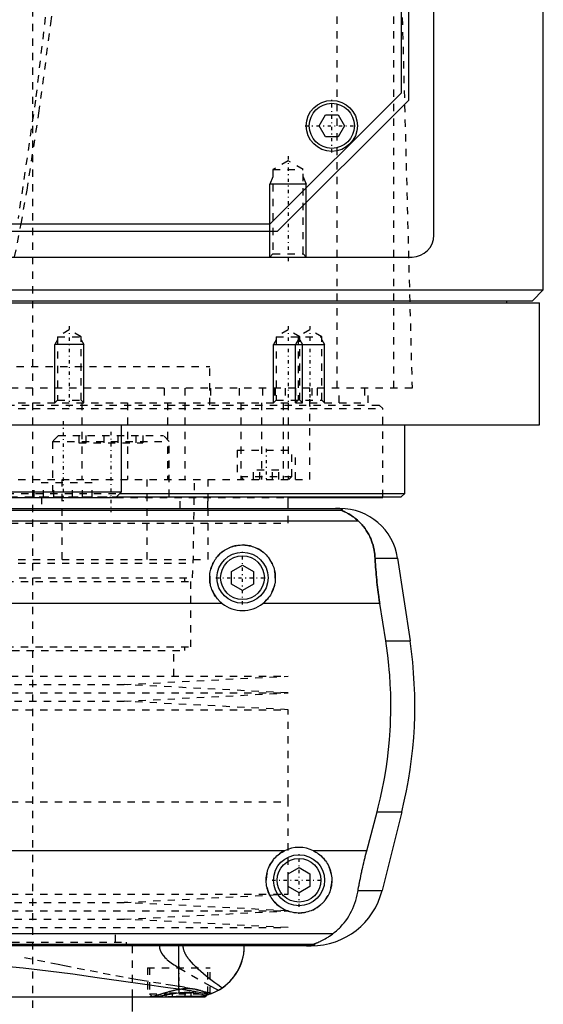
# Model space of a CAD drawing. Extents: x -90 to 90, y -137 to 442.
# Tile 4 of 9: x 8 to 80, y -68 to 67. Entities that reach past the tile are written whole.
import ezdxf

# ---------------------------------------------------------------- set-up
doc = ezdxf.new("R2010")
doc.units = 0
doc.linetypes.add('CENTER', pattern=[1.5, 0.45, -0.5, 0.05, -0.5])
doc.linetypes.add('DASHED', pattern=[2, 1, -1])
for name, color, linetype in [('AM_0', 7, 'CONTINUOUS'), ('AM_10', 7, 'CONTINUOUS'), ('AM_3', 7, 'DASHED'), ('AM_7', 7, 'CENTER')]:
    doc.layers.add(name, color=color, linetype=linetype)

msp = doc.modelspace()

# ---------------------------------------------------------------- linework, layer by layer
at = {"layer": 'AM_0', "color": 7, "linetype": 'CONTINUOUS'}
for p, q in [((65, 37.5), (65, 292.5)), ((80, 30), (80, 291.5)), ((61.5, 141.02), (61.5, 56)), ((60.5, 139.35), (60.5, 57)), ((60.5, 57), (42.5, 39)), ((61.5, 56), (43.5, 38)), ((49.27, 52.5), (50.13, 54)), ((50.13, 54), (51.87, 54)), ((51.87, 54), (52.73, 52.5)), ((50.13, 51), (49.27, 52.5)), ((52.73, 52.5), (51.87, 51)), ((51.87, 51), (50.13, 51)), ((43.5, 38), (-43.5, 38)), ((42.5, 39), (-42.5, 39)), ((-62, 34.5), (62, 34.5)), ((-80, 30), (80, 30)), ((78.5, 28.5), (80, 30)), ((-78.5, 28.5), (78.5, 28.5)), ((75, 28.2), (75, 28.5)), ((-79.5, 28.2), (79.5, 28.2)), ((79.5, 11.5), (79.5, 28.2)), ((-79.5, 11.5), (79.5, 11.5)), ((22.16, 2.3), (22.16, 11.5)), ((61, 2.08), (61, 11.5)), ((6.16, 2.3), (22.16, 2.3)), ((6.96, 1.5), (21.36, 1.5)), ((21.36, 1.5), (22.16, 2.3)), ((21.44, 1.58), (60.5, 1.58)), ((21.94, 2.08), (61, 2.08)), ((45, 0), (45, 1.58)), ((45.03, 1.5), (58, 1.5)), ((58, 1.5), (58, 1.58)), ((60.5, 1.58), (61, 2.08)), ((-52.11, 0), (52.11, 0)), ((-52.38, -0.25), (52.38, -0.25)), ((-54.6, -1.69), (54.6, -1.69)), ((37.25, -8.63), (38.75, -7.77)), ((38.75, -7.77), (40.25, -8.63)), ((56.93, -6.81), (60.02, -6.81)), ((60.02, -6.81), (61.72, -18.16)), ((37.25, -10.37), (37.25, -8.63)), ((40.25, -8.63), (40.25, -10.37)), ((38.75, -11.23), (37.25, -10.37)), ((40.25, -10.37), (38.75, -11.23)), ((35.96, -13.03), (-35.96, -13.03)), ((57.58, -13.03), (41.54, -13.03)), ((58.39, -18.16), (57.58, -13.03)), ((58.39, -18.16), (61.72, -18.16)), ((55.78, -46.97), (57.2, -41.62)), ((57.2, -41.62), (60.6, -41.62)), ((60.6, -41.62), (57.89, -52.43)), ((44.5, -46.97), (-44.5, -46.97)), ((55.78, -46.97), (48.5, -46.97)), ((45, -50.13), (46.5, -49.27)), ((46.5, -49.27), (48, -50.13)), ((45, -51.87), (45, -50.13)), ((48, -50.13), (48, -51.87)), ((46.5, -52.73), (45, -51.87)), ((48, -51.87), (46.5, -52.73)), ((54.6, -52.43), (57.89, -52.43)), ((-51.17, -58.31), (51.17, -58.31)), ((-48.57, -59.75), (48.57, -59.75)), ((48.19, -60), (-48.19, -60)), ((30.04, -65.9), (30.04, -60)), ((-33.6, -67), (33.6, -67)), ((23.65, -69), (23.65, -67)), ((33.6, -67), (33.85, -66.75))]:
    msp.add_line(p, q, dxfattribs=at)
for points in [[(52.38, -0.25, 0), (52.39, -0.25, 0), (52.41, -0.23, 0), (52.43, -0.22, 0), (52.44, -0.21, 0), (52.44, -0.2, 0), (52.45, -0.19, 0), (52.45, -0.17, 0), (52.45, -0.16, 0), (52.45, -0.14, 0), (52.43, -0.13, 0), (52.42, -0.12, 0), (52.41, -0.11, 0), (52.39, -0.1, 0), (52.35, -0.08, 0), (52.3, -0.07, 0), (52.23, -0.05, 0), (52.19, -0.04, 0), (52.17, -0.04, 0), (52.16, -0.04, 0), (52.15, -0.04, 0), (52.15, -0.04, 0), (52.13, -0.04, 0), (52.11, -0.03, 0), (52.1, -0.03, 0), (52.1, -0.03, 0), (52.08, -0.03, 0), (52.06, -0.03, 0), (52.05, -0.03, 0), (52.04, -0.02, 0), (52.01, -0.02, 0), (51.99, -0.02, 0), (51.96, -0.02, 0), (51.93, -0.01, 0), (51.91, -0.01, 0), (51.89, -0.01, 0), (51.87, -0.01, 0), (51.84, -0.01, 0), (51.82, -0.01, 0), (51.82, -0.01, 0), (51.81, -0.01, 0), (51.81, -0.01, 0), (51.8, -0.01, 0), (51.8, -0.01, 0), (51.79, -0.01, 0), (51.78, -0.01, 0), (51.78, -0.01, 0), (51.77, -0.01, 0), (51.77, -0.01, 0), (51.76, -0.01, 0), (51.76, 0, 0), (51.75, 0, 0), (51.74, 0, 0), (51.73, 0, 0), (51.73, 0, 0), (51.72, 0, 0), (51.72, 0, 0), (51.71, 0, 0), (51.7, 0, 0), (51.7, 0, 0), (51.69, 0, 0), (51.68, 0, 0), (51.68, 0, 0), (51.67, 0, 0), (51.67, 0, 0), (51.66, 0, 0), (51.65, 0, 0), (51.65, 0, 0), (51.64, 0, 0), (51.63, 0, 0), (51.63, 0, 0), (51.62, 0, 0), (51.61, 0, 0), (51.6, 0, 0), (51.6, 0, 0), (51.59, 0, 0), (51.58, 0, 0), (51.57, 0, 0), (51.57, 0, 0), (51.56, 0, 0), (51.55, 0, 0), (51.54, 0, 0), (51.53, 0, 0), (51.53, 0, 0), (51.52, 0, 0), (51.52, 0, 0), (51.51, 0, 0), (51.5, 0, 0), (51.49, 0, 0)], [(54.6, -1.69, 0), (54.51, -1.61, 0), (54.32, -1.45, 0), (54.14, -1.31, 0), (54.06, -1.24, 0), (53.97, -1.17, 0), (53.8, -1.05, 0), (53.63, -0.94, 0), (53.48, -0.84, 0), (53.33, -0.75, 0), (53.18, -0.67, 0), (53.12, -0.63, 0), (53.05, -0.59, 0), (52.93, -0.53, 0), (52.81, -0.48, 0), (52.7, -0.42, 0), (52.64, -0.4, 0), (52.63, -0.39, 0), (52.61, -0.38, 0), (52.6, -0.38, 0), (52.6, -0.37, 0), (52.58, -0.37, 0), (52.57, -0.36, 0), (52.55, -0.35, 0), (52.54, -0.35, 0), (52.52, -0.34, 0), (52.52, -0.34, 0), (52.51, -0.33, 0), (52.5, -0.33, 0), (52.48, -0.32, 0), (52.48, -0.32, 0), (52.47, -0.32, 0), (52.46, -0.31, 0), (52.45, -0.31, 0), (52.44, -0.3, 0), (52.44, -0.3, 0), (52.43, -0.3, 0), (52.42, -0.29, 0), (52.41, -0.29, 0), (52.4, -0.28, 0), (52.4, -0.28, 0), (52.39, -0.28, 0), (52.39, -0.28, 0), (52.39, -0.27, 0), (52.38, -0.27, 0), (52.38, -0.27, 0), (52.38, -0.26, 0), (52.38, -0.26, 0), (52.38, -0.26, 0), (52.38, -0.26, 0), (52.38, -0.26, 0), (52.38, -0.25, 0), (52.38, -0.25, 0)], [(56.93, -6.81, 0), (56.92, -6.65, 0), (56.89, -6.32, 0), (56.85, -5.99, 0), (56.82, -5.83, 0), (56.8, -5.66, 0), (56.73, -5.34, 0), (56.65, -5.03, 0), (56.55, -4.72, 0), (56.45, -4.42, 0), (56.33, -4.12, 0), (56.27, -3.97, 0), (56.2, -3.83, 0), (56.06, -3.55, 0), (55.9, -3.27, 0), (55.73, -3, 0), (55.55, -2.74, 0), (55.36, -2.49, 0), (55.26, -2.37, 0), (55.16, -2.25, 0), (54.94, -2.02, 0), (54.72, -1.8, 0), (54.6, -1.69, 0)], [(35.96, -13.03, 0), (35.88, -12.97, 0), (35.73, -12.83, 0), (35.58, -12.69, 0), (35.51, -12.62, 0), (35.44, -12.55, 0), (35.3, -12.39, 0), (35.17, -12.23, 0), (35.05, -12.06, 0), (34.93, -11.89, 0), (34.83, -11.7, 0), (34.78, -11.61, 0), (34.73, -11.52, 0), (34.64, -11.32, 0), (34.55, -11.13, 0), (34.48, -10.93, 0), (34.42, -10.73, 0), (34.37, -10.52, 0), (34.35, -10.42, 0), (34.32, -10.32, 0), (34.29, -10.11, 0), (34.27, -9.91, 0), (34.26, -9.81, 0), (34.25, -9.71, 0), (34.25, -9.51, 0), (34.25, -9.31, 0), (34.26, -9.21, 0), (34.27, -9.11, 0), (34.29, -8.91, 0), (34.32, -8.7, 0), (34.36, -8.5, 0), (34.41, -8.3, 0), (34.47, -8.1, 0), (34.51, -8.01, 0), (34.54, -7.91, 0), (34.62, -7.72, 0), (34.7, -7.53, 0), (34.8, -7.34, 0), (34.9, -7.17, 0), (35.01, -6.99, 0), (35.07, -6.91, 0), (35.13, -6.83, 0), (35.25, -6.67, 0), (35.38, -6.52, 0), (35.52, -6.37, 0), (35.66, -6.23, 0), (35.8, -6.1, 0), (35.88, -6.03, 0), (35.96, -5.97, 0), (36.12, -5.85, 0), (36.29, -5.73, 0), (36.47, -5.62, 0), (36.65, -5.52, 0), (36.83, -5.43, 0), (36.93, -5.38, 0), (37.03, -5.34, 0), (37.22, -5.27, 0), (37.42, -5.2, 0), (37.63, -5.14, 0), (37.83, -5.1, 0), (38.04, -5.06, 0), (38.14, -5.04, 0), (38.24, -5.03, 0), (38.45, -5.01, 0), (38.65, -5, 0), (38.75, -5, 0), (38.85, -5, 0), (39.05, -5.01, 0), (39.26, -5.03, 0), (39.36, -5.04, 0), (39.46, -5.06, 0), (39.67, -5.1, 0), (39.87, -5.14, 0), (40.08, -5.2, 0), (40.28, -5.27, 0), (40.47, -5.34, 0), (40.57, -5.38, 0), (40.67, -5.43, 0), (40.85, -5.52, 0), (41.03, -5.62, 0), (41.21, -5.73, 0), (41.38, -5.85, 0), (41.54, -5.97, 0), (41.62, -6.03, 0), (41.7, -6.1, 0), (41.84, -6.23, 0), (41.98, -6.37, 0), (42.12, -6.52, 0), (42.25, -6.67, 0), (42.37, -6.83, 0), (42.43, -6.91, 0), (42.49, -6.99, 0), (42.6, -7.17, 0), (42.7, -7.34, 0), (42.8, -7.53, 0), (42.88, -7.72, 0), (42.96, -7.91, 0), (42.99, -8.01, 0), (43.03, -8.1, 0), (43.09, -8.3, 0), (43.14, -8.5, 0), (43.18, -8.7, 0), (43.21, -8.91, 0), (43.23, -9.11, 0), (43.24, -9.21, 0), (43.25, -9.31, 0), (43.25, -9.51, 0), (43.25, -9.71, 0), (43.24, -9.81, 0), (43.23, -9.91, 0), (43.21, -10.11, 0), (43.18, -10.32, 0), (43.15, -10.42, 0), (43.13, -10.52, 0), (43.08, -10.73, 0), (43.02, -10.93, 0), (42.95, -11.13, 0), (42.86, -11.32, 0), (42.77, -11.52, 0), (42.72, -11.61, 0), (42.67, -11.7, 0), (42.57, -11.89, 0), (42.45, -12.06, 0), (42.33, -12.23, 0), (42.2, -12.39, 0), (42.06, -12.55, 0), (41.99, -12.62, 0), (41.92, -12.69, 0), (41.77, -12.83, 0), (41.62, -12.97, 0), (41.54, -13.03, 0)], [(57.58, -13.03, 0), (57.55, -12.86, 0), (57.5, -12.52, 0), (57.45, -12.18, 0), (57.43, -12.01, 0), (57.4, -11.84, 0), (57.36, -11.5, 0), (57.31, -11.15, 0), (57.27, -10.81, 0), (57.23, -10.46, 0), (57.19, -10.12, 0), (57.17, -9.94, 0), (57.15, -9.77, 0), (57.12, -9.42, 0), (57.09, -9.07, 0), (57.06, -8.72, 0), (57.03, -8.37, 0), (57, -8.03, 0), (56.99, -7.85, 0), (56.98, -7.68, 0), (56.96, -7.33, 0), (56.94, -6.99, 0), (56.93, -6.81, 0)], [(57.2, -41.62, 0), (57.37, -40.98, 0), (57.68, -39.69, 0), (57.96, -38.38, 0), (58.09, -37.72, 0), (58.21, -37.05, 0), (58.43, -35.73, 0), (58.62, -34.4, 0), (58.78, -33.07, 0), (58.9, -31.75, 0), (58.99, -30.44, 0), (59.03, -29.79, 0), (59.06, -29.15, 0), (59.09, -27.88, 0), (59.09, -26.64, 0), (59.07, -25.38, 0), (59.02, -24.1, 0), (58.94, -22.8, 0), (58.88, -22.14, 0), (58.82, -21.48, 0), (58.67, -20.16, 0), (58.5, -18.82, 0), (58.39, -18.16, 0)], [(48.5, -46.97, 0), (48.6, -47.02, 0), (48.8, -47.13, 0), (49, -47.26, 0), (49.09, -47.32, 0), (49.18, -47.39, 0), (49.36, -47.53, 0), (49.53, -47.67, 0), (49.69, -47.82, 0), (49.84, -47.98, 0), (49.98, -48.15, 0), (50.05, -48.24, 0), (50.12, -48.33, 0), (50.25, -48.52, 0), (50.37, -48.71, 0), (50.49, -48.91, 0), (50.59, -49.12, 0), (50.68, -49.33, 0), (50.72, -49.44, 0), (50.76, -49.55, 0), (50.83, -49.76, 0), (50.88, -49.99, 0), (50.91, -50.1, 0), (50.93, -50.21, 0), (50.96, -50.43, 0), (50.99, -50.65, 0), (50.99, -50.76, 0), (51, -50.87, 0), (51, -51.08, 0), (50.99, -51.3, 0), (50.97, -51.51, 0), (50.94, -51.73, 0), (50.9, -51.95, 0), (50.87, -52.06, 0), (50.85, -52.17, 0), (50.78, -52.38, 0), (50.71, -52.59, 0), (50.62, -52.8, 0), (50.53, -53, 0), (50.43, -53.2, 0), (50.37, -53.29, 0), (50.31, -53.39, 0), (50.19, -53.57, 0), (50.06, -53.75, 0), (49.93, -53.92, 0), (49.78, -54.08, 0), (49.63, -54.23, 0), (49.56, -54.3, 0), (49.48, -54.37, 0), (49.31, -54.51, 0), (49.14, -54.65, 0), (48.95, -54.77, 0), (48.76, -54.89, 0), (48.57, -55, 0), (48.46, -55.05, 0), (48.36, -55.1, 0), (48.15, -55.19, 0), (47.94, -55.26, 0), (47.72, -55.33, 0), (47.5, -55.39, 0), (47.28, -55.43, 0), (47.16, -55.45, 0), (47.05, -55.47, 0), (46.83, -55.49, 0), (46.61, -55.5, 0), (46.5, -55.5, 0), (46.39, -55.5, 0), (46.17, -55.49, 0), (45.95, -55.47, 0), (45.84, -55.45, 0), (45.72, -55.43, 0), (45.5, -55.39, 0), (45.28, -55.33, 0), (45.06, -55.26, 0), (44.85, -55.19, 0), (44.64, -55.1, 0), (44.54, -55.05, 0), (44.43, -55, 0), (44.24, -54.89, 0), (44.05, -54.77, 0), (43.86, -54.65, 0), (43.69, -54.51, 0), (43.52, -54.37, 0), (43.44, -54.3, 0), (43.37, -54.23, 0), (43.22, -54.08, 0), (43.07, -53.92, 0), (42.94, -53.75, 0), (42.81, -53.57, 0), (42.69, -53.39, 0), (42.63, -53.29, 0), (42.57, -53.2, 0), (42.47, -53, 0), (42.38, -52.8, 0), (42.29, -52.59, 0), (42.22, -52.38, 0), (42.15, -52.17, 0), (42.13, -52.06, 0), (42.1, -51.95, 0), (42.06, -51.73, 0), (42.03, -51.51, 0), (42.01, -51.3, 0), (42, -51.08, 0), (42, -50.87, 0), (42.01, -50.76, 0), (42.01, -50.65, 0), (42.04, -50.43, 0), (42.07, -50.21, 0), (42.09, -50.1, 0), (42.12, -49.99, 0), (42.17, -49.76, 0), (42.24, -49.55, 0), (42.28, -49.44, 0), (42.32, -49.33, 0), (42.41, -49.12, 0), (42.51, -48.91, 0), (42.63, -48.71, 0), (42.75, -48.52, 0), (42.88, -48.33, 0), (42.95, -48.24, 0), (43.02, -48.15, 0), (43.16, -47.98, 0), (43.31, -47.82, 0), (43.47, -47.67, 0), (43.64, -47.53, 0), (43.82, -47.39, 0), (43.91, -47.32, 0), (44, -47.26, 0), (44.2, -47.13, 0), (44.4, -47.02, 0), (44.5, -46.97, 0)], [(54.6, -52.43, 0), (54.63, -52.27, 0), (54.68, -51.97, 0), (54.73, -51.66, 0), (54.76, -51.51, 0), (54.79, -51.35, 0), (54.85, -51.05, 0), (54.91, -50.74, 0), (54.97, -50.44, 0), (55.03, -50.13, 0), (55.1, -49.83, 0), (55.13, -49.68, 0), (55.16, -49.52, 0), (55.23, -49.22, 0), (55.3, -48.92, 0), (55.37, -48.63, 0), (55.44, -48.33, 0), (55.51, -48.03, 0), (55.55, -47.88, 0), (55.58, -47.73, 0), (55.66, -47.42, 0), (55.74, -47.12, 0), (55.78, -46.97, 0)], [(51.17, -58.31, 0), (51.33, -58.19, 0), (51.62, -57.95, 0), (51.91, -57.69, 0), (52.04, -57.56, 0), (52.18, -57.42, 0), (52.44, -57.14, 0), (52.68, -56.85, 0), (52.91, -56.55, 0), (53.13, -56.24, 0), (53.34, -55.91, 0), (53.44, -55.75, 0), (53.53, -55.58, 0), (53.71, -55.24, 0), (53.87, -54.88, 0), (54.02, -54.53, 0), (54.16, -54.16, 0), (54.28, -53.78, 0), (54.34, -53.6, 0), (54.39, -53.4, 0), (54.49, -53.02, 0), (54.57, -52.62, 0), (54.6, -52.43, 0)], [(48.57, -59.75, 0), (48.57, -59.75, 0), (48.57, -59.74, 0), (48.57, -59.74, 0), (48.57, -59.74, 0), (48.57, -59.74, 0), (48.57, -59.74, 0), (48.57, -59.73, 0), (48.58, -59.73, 0), (48.58, -59.73, 0), (48.59, -59.72, 0), (48.59, -59.72, 0), (48.6, -59.72, 0), (48.61, -59.71, 0), (48.62, -59.71, 0), (48.63, -59.71, 0), (48.64, -59.7, 0), (48.65, -59.7, 0), (48.66, -59.69, 0), (48.66, -59.69, 0), (48.68, -59.68, 0), (48.69, -59.68, 0), (48.7, -59.68, 0), (48.71, -59.67, 0), (48.72, -59.67, 0), (48.74, -59.66, 0), (48.74, -59.66, 0), (48.75, -59.65, 0), (48.77, -59.65, 0), (48.79, -59.64, 0), (48.8, -59.63, 0), (48.82, -59.63, 0), (48.84, -59.62, 0), (48.85, -59.62, 0), (48.86, -59.61, 0), (48.88, -59.6, 0), (48.9, -59.6, 0), (48.97, -59.57, 0), (49.1, -59.52, 0), (49.23, -59.46, 0), (49.38, -59.39, 0), (49.46, -59.36, 0), (49.54, -59.32, 0), (49.71, -59.23, 0), (49.9, -59.14, 0), (50.09, -59.03, 0), (50.28, -58.92, 0), (50.48, -58.79, 0), (50.58, -58.73, 0), (50.68, -58.66, 0), (50.88, -58.53, 0), (51.07, -58.38, 0), (51.17, -58.31, 0)], [(34.2, -66.65, 0), (34.48, -66.55, 0), (34.99, -66.33, 0), (35.46, -66.08, 0), (35.69, -65.95, 0), (35.91, -65.81, 0), (36.32, -65.51, 0), (36.71, -65.18, 0), (37.07, -64.83, 0), (37.4, -64.46, 0), (37.7, -64.07, 0), (37.83, -63.87, 0), (37.96, -63.67, 0), (38.2, -63.25, 0), (38.4, -62.83, 0), (38.58, -62.4, 0), (38.72, -61.96, 0), (38.83, -61.52, 0), (38.88, -61.3, 0), (38.92, -61.08, 0), (38.97, -60.64, 0), (39, -60.21, 0), (39, -60, 0)], [(35.44, -66.1, 0), (35.63, -65.98, 0), (36.01, -65.74, 0), (36.36, -65.47, 0), (36.53, -65.33, 0), (36.7, -65.19, 0), (37.01, -64.89, 0), (37.3, -64.57, 0), (37.57, -64.24, 0), (37.81, -63.9, 0), (38.03, -63.55, 0), (38.14, -63.37, 0), (38.23, -63.19, 0), (38.41, -62.82, 0), (38.56, -62.45, 0), (38.69, -62.07, 0), (38.79, -61.69, 0), (38.88, -61.31, 0), (38.91, -61.12, 0), (38.94, -60.93, 0), (38.98, -60.56, 0), (39, -60.18, 0), (39, -60, 0)], [(47.52, -60, 0), (47.53, -60, 0), (47.54, -60, 0), (47.55, -60, 0), (47.55, -60, 0), (47.56, -60, 0), (47.57, -60, 0), (47.57, -60, 0), (47.58, -60, 0), (47.59, -60, 0), (47.6, -60, 0), (47.61, -60, 0), (47.61, -60, 0), (47.62, -60, 0), (47.63, -60, 0), (47.64, -60, 0), (47.65, -60, 0), (47.66, -60, 0), (47.66, -60, 0), (47.67, -60, 0), (47.67, -60, 0), (47.68, -60, 0), (47.69, -60, 0), (47.69, -60, 0), (47.7, -60, 0), (47.71, -60, 0), (47.71, -60, 0), (47.72, -60, 0), (47.73, -60, 0), (47.73, -60, 0), (47.74, -60, 0), (47.75, -60, 0), (47.76, -60, 0), (47.76, -60, 0), (47.77, -60, 0), (47.78, -60, 0), (47.78, -60, 0), (47.79, -60, 0), (47.8, -60, 0), (47.81, -60, 0), (47.81, -60, 0), (47.81, -60, 0), (47.82, -60, 0), (47.83, -59.99, 0), (47.83, -59.99, 0), (47.84, -59.99, 0), (47.85, -59.99, 0), (47.85, -59.99, 0), (47.86, -59.99, 0), (47.86, -59.99, 0), (47.87, -59.99, 0), (47.89, -59.99, 0), (47.93, -59.99, 0), (47.95, -59.99, 0), (47.97, -59.99, 0), (48, -59.99, 0), (48.03, -59.98, 0), (48.06, -59.98, 0), (48.09, -59.98, 0), (48.11, -59.98, 0), (48.13, -59.98, 0), (48.14, -59.98, 0), (48.16, -59.97, 0), (48.19, -59.97, 0), (48.2, -59.97, 0), (48.21, -59.97, 0), (48.23, -59.97, 0), (48.25, -59.96, 0), (48.26, -59.96, 0), (48.27, -59.96, 0), (48.28, -59.96, 0), (48.3, -59.96, 0), (48.35, -59.95, 0), (48.43, -59.93, 0), (48.49, -59.92, 0), (48.54, -59.9, 0), (48.57, -59.89, 0), (48.58, -59.88, 0), (48.6, -59.87, 0), (48.62, -59.86, 0), (48.63, -59.84, 0), (48.63, -59.83, 0), (48.63, -59.81, 0), (48.63, -59.8, 0), (48.62, -59.79, 0), (48.62, -59.78, 0), (48.6, -59.77, 0), (48.58, -59.75, 0), (48.57, -59.75, 0)], [(5.21, -62.71, 0), (8.67, -63.01, 0), (12.1, -63.41, 0), (15.49, -63.86, 0), (18.83, -64.34, 0), (20.48, -64.58, 0), (22.12, -64.81, 0), (25.35, -65.27, 0), (28.5, -65.7, 0), (30.04, -65.9, 0)], [(30.04, -65.9, 0), (30.17, -65.92, 0), (30.43, -65.96, 0), (30.68, -65.99, 0), (30.81, -66.01, 0), (30.94, -66.03, 0), (31.18, -66.07, 0), (31.43, -66.11, 0), (31.67, -66.15, 0), (31.91, -66.2, 0), (32.14, -66.24, 0), (32.26, -66.26, 0), (32.37, -66.28, 0), (32.6, -66.33, 0), (32.82, -66.37, 0), (33.05, -66.41, 0), (33.26, -66.46, 0), (33.48, -66.5, 0), (33.58, -66.52, 0), (33.69, -66.54, 0), (33.89, -66.59, 0), (34.1, -66.63, 0), (34.2, -66.65, 0)], [(35.44, -66.1, 0), (35.25, -66.2, 0), (34.88, -66.38, 0), (34.49, -66.54, 0), (34.3, -66.61, 0)], [(29.34, -67, 0), (29.43, -67, 0), (29.61, -67, 0), (29.78, -67, 0), (29.87, -67, 0), (29.96, -67, 0), (30.13, -66.99, 0), (30.31, -66.99, 0), (30.49, -66.99, 0), (30.66, -66.99, 0), (30.83, -66.99, 0), (30.92, -66.98, 0), (31.01, -66.98, 0), (31.18, -66.98, 0), (31.35, -66.98, 0), (31.51, -66.98, 0), (31.68, -66.98, 0), (31.84, -66.98, 0), (31.92, -66.98, 0), (32, -66.99, 0), (32.15, -66.99, 0), (32.3, -66.99, 0), (32.38, -66.99, 0)], [(34.2, -66.65, 0), (34.15, -66.66, 0), (34.05, -66.69, 0), (33.95, -66.72, 0), (33.9, -66.74, 0), (33.85, -66.75, 0), (33.75, -66.78, 0), (33.65, -66.8, 0), (33.55, -66.83, 0), (33.45, -66.85, 0), (33.34, -66.87, 0), (33.29, -66.88, 0), (33.24, -66.89, 0), (33.14, -66.91, 0), (33.04, -66.92, 0), (32.94, -66.94, 0), (32.84, -66.95, 0), (32.73, -66.96, 0), (32.68, -66.97, 0), (32.63, -66.97, 0), (32.53, -66.98, 0), (32.43, -66.99, 0), (32.38, -66.99, 0)], [(34.24, -66.63, 0), (34.17, -66.65, 0), (34.04, -66.7, 0), (33.91, -66.73, 0), (33.85, -66.75, 0)]]:
    msp.add_polyline3d(points, dxfattribs=at)
for centre, radius in [((51, 52.5), 3.5), ((51, 52.5), 3.1), ((38.75, -9.5), 3.5), ((38.75, -9.5), 3), ((46.5, -51), 3.5), ((46.5, -51), 3)]:
    msp.add_circle(centre, radius, dxfattribs=at)
for centre, radius, start, end in [((62, 37.5), 3, 270, 0), ((52.11, -8), 8, 8.533, 90), ((38.75, -9.5), 4.5, 231.7104, 308.2896), ((2.39, -27.06), 60, 345.9622, 8.533), ((46.5, -51), 4.5, 63.6372, 116.3628), ((48.19, -50), 10, 270, 345.9622)]:
    msp.add_arc(centre, radius, start, end, dxfattribs=at)
at = {"layer": 'AM_10', "color": 7, "linetype": 'CONTINUOUS'}
for p, q in [((42.93, 45.5), (42.5, 44.5)), ((47.07, 45.5), (47.5, 44.5)), ((47.5, 44.5), (42.5, 44.5)), ((42.5, 34.5), (42.5, 44.5)), ((47.5, 34.5), (47.5, 44.5)), ((13.38, 23.16), (13, 22.5)), ((16.62, 23.16), (17, 22.5)), ((43.38, 23.16), (43, 22.5)), ((46.38, 23.16), (46, 22.5)), ((46.62, 23.16), (47, 22.5)), ((49.62, 23.16), (50, 22.5)), ((17, 22.5), (13, 22.5)), ((13, 14.5), (13, 22.5)), ((17, 14.5), (17, 22.5)), ((43, 14.5), (43, 22.5)), ((43, 22.5), (50, 22.5)), ((46, 14.5), (46, 22.5)), ((47, 14.5), (47, 22.5)), ((50, 14.5), (50, 22.5))]:
    msp.add_line(p, q, dxfattribs=at)
at = {"layer": 'AM_3', "color": 6, "linetype": 'DASHED'}
for p, q in [((10, -70.5), (10, 403.5)), ((51.74, 16.5), (51.74, 77.05)), ((59.5, 16.5), (59.5, 75.49)), ((60.5, 73.35), (62, 16.5)), ((45, 47.69), (42.93, 46.5)), ((47.07, 46.5), (45, 47.69)), ((42.93, 46.5), (42.93, 34.93)), ((42.93, 46.5), (47.07, 46.5)), ((47.07, 34.93), (47.07, 46.5)), ((7.5, 34.51), (8.39, 39.04)), ((42.93, 34.93), (42.5, 34.5)), ((42.93, 34.93), (47.07, 34.93)), ((47.5, 34.5), (47.07, 34.93)), ((15, 24.5), (13.38, 23.56)), ((16.62, 23.56), (15, 24.5)), ((45, 24.5), (43.38, 23.56)), ((46.62, 23.56), (45, 24.5)), ((48, 24.5), (46.38, 23.56)), ((49.62, 23.56), (48, 24.5)), ((13.38, 23.56), (13.38, 14.88)), ((13.38, 23.56), (16.62, 23.56)), ((16.62, 14.88), (16.62, 23.56)), ((43.38, 23.56), (43.38, 14.88)), ((43.38, 23.56), (49.62, 23.56)), ((46.38, 23.56), (46.38, 14.88)), ((46.62, 14.88), (46.62, 23.56)), ((49.62, 14.88), (49.62, 23.56)), ((-34.25, 19.5), (34.25, 19.5)), ((34.25, 14.2), (34.25, 19.5)), ((62, 16.5), (-62, 16.5)), ((28, 16.5), (28, 14.5)), ((30.84, 16.5), (30.84, 14.5)), ((34.38, 16.5), (34.38, 14.5)), ((38.29, 16.5), (38.29, 14.5)), ((41.5, 16.5), (41.5, 14.5)), ((43.09, 16.5), (43.09, 14.5)), ((43.24, 16.5), (43.24, 14.5)), ((44.59, 16.5), (44.59, 14.5)), ((46, 16.5), (46, 14.5)), ((48, 4), (48, 16.5)), ((48.25, 16.5), (48.25, 14.5)), ((49, 16.5), (49, 14.5)), ((52, 14.5), (52, 16.5)), ((55.47, 16.5), (55.47, 14.5)), ((56, 14.5), (56, 16.5)), ((13.38, 14.88), (13, 14.5)), ((13.38, 14.88), (16.62, 14.88)), ((17, 14.5), (16.62, 14.88)), ((43.38, 14.88), (43, 14.5)), ((43.38, 14.88), (49.62, 14.88)), ((46.38, 14.88), (46, 14.5)), ((47, 14.5), (46.62, 14.88)), ((50, 14.5), (49.62, 14.88)), ((-58, 13.7), (58, 13.7)), ((-57.5, 14.2), (57.5, 14.2)), ((-56, 14.5), (56, 14.5)), ((16.7, 14.5), (16.7, 4)), ((23, 14.5), (23, 4)), ((28.48, 14.5), (28.48, 4)), ((30.85, 14.5), (30.85, 4)), ((38.5, 14.5), (38.5, 4)), ((41.36, 14.5), (41.36, 4)), ((44.34, 14.5), (44.34, 4)), ((45, 14.5), (45, 4)), ((58, 13.7), (57.5, 14.2)), ((58, 1.58), (58, 13.7)), ((13.5, 10), (12.7, 9.2)), ((13.5, 10), (27.9, 10)), ((16.31, 10), (16.31, 9)), ((17.27, 10), (17.27, 9)), ((19.74, 10), (19.74, 9)), ((21.66, 10), (21.66, 9)), ((24.14, 10), (24.14, 9)), ((25.1, 10), (25.1, 9)), ((28.7, 9.2), (27.9, 10)), ((12.7, 9.2), (12.7, 1.6)), ((12.7, 9.2), (28.7, 9.2)), ((16.31, 9), (25.1, 9)), ((28.7, 1.6), (28.7, 9.2)), ((38, 8), (38, 4)), ((38, 8), (46, 8)), ((45.5, 4.4), (45.5, 8)), ((46, 4), (46, 8)), ((38.5, 4.4), (38.9, 4)), ((38.5, 4.4), (45.5, 4.4)), ((40.27, 4), (40.27, 5.25)), ((43.73, 5.25), (40.27, 5.25)), ((41.13, 4), (41.13, 5.25)), ((42.87, 4), (42.87, 5.25)), ((43.73, 4), (43.73, 5.25)), ((45.1, 4), (45.5, 4.4)), ((-48, 4), (48, 4)), ((10.19, 1.5), (10.19, 3.5)), ((18.12, 3.5), (10.19, 3.5)), ((11.48, 1.5), (11.48, 3.5)), ((12.87, 1.5), (12.87, 3.5)), ((13.98, 4), (13.98, -7)), ((15.44, 1.5), (15.44, 3.5)), ((16.83, 1.5), (16.83, 3.5)), ((18.12, 1.5), (18.12, 3.5)), ((25.65, 4), (25.65, -7)), ((32, -7.5), (32.18, 4)), ((34, 4), (34, -7)), ((-20.59, 1.5), (45.03, 1.5)), ((6.38, 2.08), (21.94, 2.08)), ((6.88, 1.58), (21.44, 1.58)), ((11.2, 1.6), (11.2, 0)), ((11.2, 1.6), (30.2, 1.6)), ((15.21, 1.6), (15.21, 1.5)), ((20.59, 1.5), (20.59, 1.6)), ((30.2, 0), (30.2, 1.6)), ((34, 0), (34, 1.5)), ((45, -2), (45, 0)), ((-45, -2), (45, -2)), ((-45, -2), (45, -2)), ((-34, -7), (34, -7)), ((-32, -7.5), (32, -7.5)), ((31.9, -9.5), (32, -7.5)), ((-31.9, -9.5), (31.9, -9.5)), ((-31.65, -10), (31.65, -10)), ((30.85, -10), (30.85, -9.5)), ((31.65, -19), (31.65, -10)), ((-31.65, -19), (31.65, -19)), ((-30.85, -19.5), (30.85, -19.5)), ((29.35, -23), (29.35, -19.5)), ((30.85, -19.5), (30.85, -19)), ((-45, -23), (45, -23)), ((-22.5, -24.15), (22.5, -24.15)), ((22.5, -24.15), (45, -23)), ((45, -25.3), (22.5, -24.15)), ((-45, -25.3), (45, -25.3)), ((22.5, -26.45), (45, -25.3)), ((-22.5, -26.45), (22.5, -26.45)), ((45, -27.6), (22.5, -26.45)), ((-45, -27.6), (45, -27.6)), ((45, -40.25), (45, -27.6)), ((-45, -40.25), (45, -40.25)), ((45, -52.9), (45, -40.25)), ((-45, -52.9), (45, -52.9)), ((22.5, -54.05), (45, -52.9)), ((-45, -55.2), (45, -55.2)), ((-22.5, -54.05), (22.5, -54.05)), ((45, -55.2), (22.5, -54.05)), ((22.5, -56.35), (45, -55.2)), ((-22.5, -56.35), (22.5, -56.35)), ((45, -57.5), (22.5, -56.35)), ((-45, -57.5), (45, -57.5)), ((21.35, -59.5), (21.35, -57.5)), ((-22.85, -59.5), (22.85, -59.5)), ((22.85, -60), (22.85, -59.5)), ((23.65, -67), (23.65, -60)), ((30.04, -65.57), (30.04, -60)), ((25.7, -63), (25.7, -67)), ((25.7, -63), (34.3, -63)), ((26, -63), (26, -66.6)), ((30.04, -63.01), (34.3, -65.48)), ((34, -66.6), (34, -63)), ((34.3, -66.61), (34.3, -63)), ((26, -66.6), (26.4, -67)), ((26, -66.6), (34, -66.6)), ((28.27, -67), (28.27, -66.5)), ((31.73, -66.5), (28.27, -66.5)), ((29.13, -67), (29.13, -66.5)), ((30.87, -67), (30.87, -66.5)), ((31.73, -67), (31.73, -66.5)), ((33.85, -66.75), (33.72, -66.78)), ((33.85, -66.75), (34, -66.6)), ((34.3, -66.61), (34.24, -66.63))]:
    msp.add_line(p, q, dxfattribs=at)
for points in [[(12.4, 73.35, 0), (10.36, 56.04, 0), (7.97, 39.77, 0)], [(8.39, 39.04, 0), (9.21, 43.68, 0), (10.84, 54.26, 0), (12.47, 66.56, 0), (13.28, 73.35, 0)], [(52.38, -0.25, 0), (52.38, -0.25, 0), (52.38, -0.26, 0), (52.38, -0.26, 0), (52.38, -0.26, 0), (52.38, -0.26, 0), (52.38, -0.26, 0), (52.38, -0.27, 0), (52.38, -0.27, 0), (52.38, -0.27, 0), (52.39, -0.27, 0), (52.39, -0.28, 0), (52.39, -0.28, 0), (52.4, -0.28, 0), (52.41, -0.28, 0), (52.41, -0.29, 0), (52.42, -0.29, 0), (52.43, -0.3, 0), (52.43, -0.3, 0), (52.44, -0.3, 0), (52.45, -0.31, 0), (52.46, -0.31, 0), (52.46, -0.31, 0), (52.47, -0.32, 0), (52.48, -0.32, 0), (52.49, -0.33, 0), (52.5, -0.33, 0), (52.5, -0.33, 0), (52.51, -0.34, 0), (52.53, -0.34, 0), (52.54, -0.35, 0), (52.55, -0.35, 0), (52.57, -0.36, 0), (52.57, -0.36, 0), (52.58, -0.37, 0), (52.6, -0.37, 0), (52.61, -0.38, 0), (52.66, -0.4, 0), (52.76, -0.45, 0), (52.88, -0.51, 0), (53, -0.57, 0), (53.06, -0.6, 0), (53.13, -0.64, 0), (53.27, -0.72, 0), (53.43, -0.81, 0), (53.59, -0.91, 0), (53.76, -1.02, 0), (53.94, -1.15, 0), (54.03, -1.21, 0), (54.12, -1.29, 0), (54.31, -1.44, 0), (54.5, -1.6, 0), (54.6, -1.69, 0)], [(54.6, -1.69, 0), (54.72, -1.8, 0), (54.94, -2.02, 0), (55.16, -2.25, 0), (55.26, -2.37, 0), (55.36, -2.49, 0), (55.55, -2.74, 0), (55.73, -3, 0), (55.9, -3.27, 0), (56.06, -3.55, 0), (56.2, -3.83, 0), (56.27, -3.98, 0), (56.33, -4.12, 0), (56.45, -4.42, 0), (56.55, -4.72, 0), (56.65, -5.03, 0), (56.73, -5.34, 0), (56.8, -5.66, 0), (56.82, -5.83, 0), (56.85, -5.99, 0), (56.89, -6.32, 0), (56.92, -6.65, 0), (56.93, -6.81, 0)], [(56.93, -6.81, 0), (56.94, -6.99, 0), (56.96, -7.33, 0), (56.98, -7.68, 0), (56.99, -7.85, 0), (57, -8.03, 0), (57.03, -8.37, 0), (57.06, -8.72, 0), (57.09, -9.07, 0), (57.12, -9.42, 0), (57.15, -9.77, 0), (57.17, -9.94, 0), (57.19, -10.12, 0), (57.23, -10.46, 0), (57.27, -10.81, 0), (57.31, -11.15, 0), (57.36, -11.5, 0), (57.4, -11.84, 0), (57.43, -12.01, 0), (57.45, -12.18, 0), (57.5, -12.52, 0), (57.55, -12.86, 0), (57.58, -13.03, 0)], [(27.35, -60, 0), (27.35, -60.02, 0), (27.35, -60.06, 0), (27.35, -60.1, 0), (27.35, -60.12, 0), (27.36, -60.14, 0), (27.36, -60.18, 0), (27.37, -60.22, 0), (27.37, -60.26, 0), (27.38, -60.3, 0), (27.39, -60.34, 0), (27.39, -60.36, 0), (27.39, -60.38, 0), (27.4, -60.42, 0), (27.41, -60.46, 0), (27.42, -60.5, 0), (27.44, -60.53, 0), (27.45, -60.57, 0), (27.46, -60.59, 0), (27.46, -60.61, 0), (27.48, -60.65, 0), (27.49, -60.69, 0), (27.5, -60.7, 0), (27.51, -60.72, 0), (27.52, -60.76, 0), (27.54, -60.8, 0), (27.55, -60.81, 0), (27.56, -60.83, 0), (27.58, -60.87, 0), (27.6, -60.9, 0), (27.61, -60.94, 0), (27.63, -60.97, 0), (27.65, -61.01, 0), (27.67, -61.02, 0), (27.68, -61.04, 0), (27.7, -61.07, 0), (27.72, -61.11, 0), (27.74, -61.14, 0), (27.76, -61.17, 0), (27.79, -61.2, 0), (27.8, -61.22, 0), (27.81, -61.24, 0), (27.83, -61.27, 0), (27.86, -61.3, 0), (27.94, -61.4, 0), (28.1, -61.58, 0), (28.27, -61.75, 0), (28.36, -61.83, 0), (28.44, -61.91, 0), (28.62, -62.06, 0), (28.8, -62.2, 0), (28.99, -62.34, 0), (29.17, -62.47, 0), (29.36, -62.6, 0), (29.46, -62.66, 0), (29.56, -62.72, 0), (29.75, -62.84, 0), (29.95, -62.95, 0), (30.04, -63.01, 0)], [(35.94, -65.78, 0), (35.76, -65.65, 0), (35.37, -65.37, 0), (34.97, -65.08, 0), (34.77, -64.93, 0), (34.57, -64.78, 0), (34.18, -64.46, 0), (33.78, -64.15, 0), (33.4, -63.83, 0), (33.03, -63.51, 0), (32.68, -63.2, 0), (32.52, -63.04, 0), (32.35, -62.89, 0), (32.04, -62.57, 0), (31.74, -62.25, 0), (31.47, -61.93, 0), (31.32, -61.74, 0), (31.28, -61.68, 0), (31.24, -61.63, 0), (31.22, -61.6, 0), (31.2, -61.57, 0), (31.16, -61.52, 0), (31.12, -61.46, 0), (31.09, -61.41, 0), (31.05, -61.35, 0), (31.02, -61.3, 0), (31, -61.27, 0), (30.99, -61.24, 0), (30.96, -61.19, 0), (30.93, -61.13, 0), (30.91, -61.1, 0), (30.9, -61.07, 0), (30.87, -61.02, 0), (30.84, -60.96, 0), (30.83, -60.93, 0), (30.82, -60.9, 0), (30.79, -60.84, 0), (30.77, -60.79, 0), (30.75, -60.73, 0), (30.73, -60.67, 0), (30.71, -60.6, 0), (30.7, -60.57, 0), (30.69, -60.54, 0), (30.68, -60.48, 0), (30.66, -60.42, 0), (30.65, -60.35, 0), (30.64, -60.29, 0), (30.63, -60.23, 0), (30.63, -60.19, 0), (30.63, -60.16, 0), (30.62, -60.1, 0), (30.62, -60.03, 0), (30.62, -60, 0)], [(48.57, -59.75, 0), (48.58, -59.75, 0), (48.6, -59.77, 0), (48.62, -59.78, 0), (48.62, -59.79, 0), (48.63, -59.8, 0), (48.63, -59.81, 0), (48.63, -59.83, 0), (48.63, -59.84, 0), (48.62, -59.86, 0), (48.6, -59.87, 0), (48.58, -59.88, 0), (48.57, -59.89, 0), (48.54, -59.9, 0), (48.49, -59.92, 0), (48.43, -59.93, 0), (48.35, -59.95, 0), (48.3, -59.96, 0), (48.28, -59.96, 0), (48.27, -59.96, 0), (48.26, -59.96, 0), (48.25, -59.96, 0), (48.23, -59.97, 0), (48.21, -59.97, 0), (48.2, -59.97, 0), (48.19, -59.97, 0), (48.16, -59.97, 0), (48.14, -59.98, 0), (48.13, -59.98, 0), (48.11, -59.98, 0), (48.09, -59.98, 0), (48.06, -59.98, 0), (48.03, -59.98, 0), (48, -59.99, 0), (47.97, -59.99, 0), (47.95, -59.99, 0), (47.93, -59.99, 0), (47.91, -59.99, 0), (47.9, -59.99, 0), (47.9, -59.99, 0), (47.89, -59.99, 0), (47.89, -59.99, 0), (47.88, -59.99, 0), (47.88, -59.99, 0), (47.87, -59.99, 0), (47.86, -59.99, 0), (47.86, -59.99, 0), (47.85, -59.99, 0), (47.85, -59.99, 0), (47.84, -59.99, 0), (47.83, -59.99, 0), (47.83, -59.99, 0), (47.82, -60, 0), (47.81, -60, 0), (47.81, -60, 0), (47.81, -60, 0), (47.8, -60, 0), (47.79, -60, 0), (47.78, -60, 0), (47.78, -60, 0), (47.77, -60, 0), (47.76, -60, 0), (47.76, -60, 0), (47.75, -60, 0), (47.74, -60, 0), (47.73, -60, 0), (47.73, -60, 0), (47.72, -60, 0), (47.71, -60, 0), (47.71, -60, 0), (47.7, -60, 0), (47.69, -60, 0), (47.69, -60, 0), (47.68, -60, 0), (47.67, -60, 0), (47.67, -60, 0), (47.66, -60, 0), (47.66, -60, 0), (47.65, -60, 0), (47.64, -60, 0), (47.63, -60, 0), (47.62, -60, 0), (47.61, -60, 0), (47.61, -60, 0), (47.6, -60, 0), (47.59, -60, 0), (47.58, -60, 0), (47.57, -60, 0), (47.57, -60, 0), (47.56, -60, 0), (47.55, -60, 0), (47.55, -60, 0), (47.54, -60, 0), (47.53, -60, 0), (47.52, -60, 0)], [(30.04, -65.57, 0), (29.21, -65.45, 0), (27.54, -65.18, 0), (25.84, -64.89, 0), (24.98, -64.75, 0), (24.12, -64.6, 0), (22.38, -64.29, 0), (20.62, -63.97, 0), (18.85, -63.63, 0), (17.06, -63.29, 0), (15.26, -62.94, 0), (14.36, -62.76, 0), (13.45, -62.58, 0), (11.63, -62.21, 0), (9.81, -61.84, 0), (8.01, -61.45, 0)], [(34.07, -66.69, 0), (34.05, -66.68, 0), (34.02, -66.65, 0), (33.99, -66.63, 0), (33.97, -66.62, 0), (33.95, -66.6, 0), (33.91, -66.58, 0), (33.87, -66.55, 0), (33.83, -66.53, 0), (33.78, -66.5, 0), (33.74, -66.48, 0), (33.71, -66.46, 0), (33.69, -66.45, 0), (33.64, -66.42, 0), (33.59, -66.4, 0), (33.53, -66.37, 0), (33.48, -66.35, 0), (33.42, -66.32, 0), (33.39, -66.31, 0), (33.36, -66.29, 0), (33.3, -66.27, 0), (33.24, -66.24, 0), (33.21, -66.23, 0), (33.18, -66.22, 0), (33.11, -66.2, 0), (33.05, -66.17, 0), (33.01, -66.16, 0), (32.98, -66.15, 0), (32.91, -66.13, 0), (32.84, -66.11, 0), (32.77, -66.09, 0), (32.69, -66.06, 0), (32.62, -66.05, 0), (32.58, -66.04, 0), (32.54, -66.03, 0), (32.46, -66.01, 0), (32.38, -65.99, 0), (32.3, -65.98, 0), (32.22, -65.96, 0), (32.13, -65.95, 0), (32.09, -65.94, 0), (32.05, -65.94, 0), (31.96, -65.93, 0), (31.87, -65.92, 0), (31.79, -65.91, 0), (31.7, -65.9, 0), (31.61, -65.9, 0), (31.56, -65.89, 0), (31.52, -65.89, 0), (31.43, -65.89, 0), (31.33, -65.89, 0), (31.24, -65.89, 0), (31.14, -65.89, 0), (31.05, -65.89, 0), (31, -65.89, 0), (30.95, -65.89, 0), (30.86, -65.9, 0), (30.76, -65.9, 0), (30.67, -65.91, 0), (30.57, -65.92, 0), (30.47, -65.93, 0), (30.43, -65.94, 0), (30.38, -65.94, 0), (30.28, -65.96, 0), (30.18, -65.97, 0), (30.14, -65.98, 0), (30.09, -65.98, 0), (29.99, -66, 0), (29.9, -66.02, 0), (29.85, -66.03, 0), (29.8, -66.03, 0), (29.7, -66.05, 0), (29.61, -66.07, 0), (29.51, -66.09, 0), (29.42, -66.11, 0), (29.32, -66.14, 0), (29.27, -66.15, 0), (29.23, -66.16, 0), (29.13, -66.18, 0), (29.04, -66.21, 0), (28.95, -66.23, 0), (28.86, -66.26, 0), (28.76, -66.28, 0), (28.72, -66.29, 0), (28.67, -66.31, 0), (28.58, -66.33, 0), (28.49, -66.36, 0), (28.41, -66.38, 0), (28.32, -66.41, 0), (28.23, -66.43, 0), (28.19, -66.45, 0), (28.14, -66.46, 0), (28.06, -66.49, 0), (27.98, -66.51, 0), (27.89, -66.54, 0), (27.81, -66.56, 0), (27.73, -66.59, 0), (27.69, -66.6, 0), (27.65, -66.61, 0), (27.57, -66.64, 0), (27.49, -66.66, 0), (27.41, -66.69, 0), (27.34, -66.71, 0), (27.26, -66.73, 0), (27.23, -66.74, 0), (27.19, -66.75, 0), (27.12, -66.77, 0), (27.05, -66.79, 0), (27.01, -66.8, 0), (26.98, -66.81, 0), (26.91, -66.83, 0), (26.84, -66.85, 0), (26.81, -66.86, 0), (26.78, -66.87, 0), (26.72, -66.89, 0), (26.65, -66.9, 0), (26.59, -66.92, 0), (26.54, -66.93, 0), (26.48, -66.94, 0), (26.45, -66.95, 0), (26.42, -66.95, 0), (26.37, -66.96, 0), (26.32, -66.97, 0), (26.27, -66.98, 0), (26.22, -66.99, 0), (26.18, -66.99, 0), (26.15, -66.99, 0), (26.13, -67, 0), (26.09, -67, 0), (26.05, -67, 0), (26.03, -67, 0)], [(34.48, -66.54, 0), (34.38, -66.52, 0), (34.16, -66.46, 0), (33.94, -66.41, 0), (33.83, -66.38, 0), (33.71, -66.35, 0), (33.49, -66.3, 0), (33.25, -66.24, 0), (33.02, -66.18, 0), (32.78, -66.12, 0), (32.53, -66.07, 0), (32.41, -66.04, 0), (32.29, -66.01, 0), (32.04, -65.95, 0), (31.78, -65.9, 0), (31.52, -65.84, 0), (31.26, -65.79, 0), (31, -65.74, 0), (30.86, -65.71, 0), (30.73, -65.69, 0), (30.46, -65.64, 0), (30.18, -65.6, 0), (30.04, -65.57, 0)], [(34.3, -65.48, 0), (34.5, -65.59, 0), (34.89, -65.8, 0), (35.26, -66, 0), (35.44, -66.1, 0)], [(26.41, -67, 0), (26.45, -67, 0), (26.53, -67, 0), (26.61, -66.99, 0), (26.66, -66.99, 0), (26.7, -66.99, 0), (26.79, -66.98, 0), (26.88, -66.97, 0), (26.98, -66.95, 0), (27.08, -66.94, 0), (27.18, -66.92, 0), (27.23, -66.92, 0), (27.28, -66.91, 0), (27.39, -66.89, 0), (27.5, -66.87, 0), (27.61, -66.85, 0), (27.73, -66.82, 0), (27.84, -66.8, 0), (27.9, -66.79, 0), (27.96, -66.78, 0), (28.08, -66.75, 0), (28.21, -66.73, 0), (28.27, -66.72, 0)], [(28.27, -66.72, 0), (28.3, -66.71, 0), (28.37, -66.7, 0), (28.43, -66.69, 0), (28.46, -66.68, 0), (28.5, -66.67, 0), (28.56, -66.66, 0), (28.63, -66.65, 0), (28.7, -66.64, 0), (28.77, -66.62, 0), (28.84, -66.61, 0), (28.87, -66.6, 0), (28.9, -66.6, 0), (28.97, -66.59, 0), (29.04, -66.57, 0), (29.11, -66.56, 0), (29.18, -66.55, 0), (29.25, -66.54, 0), (29.29, -66.53, 0), (29.32, -66.53, 0), (29.39, -66.52, 0), (29.46, -66.51, 0), (29.5, -66.5, 0)], [(31.73, -66.93, 0), (31.65, -66.93, 0), (31.47, -66.93, 0), (31.3, -66.93, 0), (31.21, -66.93, 0), (31.12, -66.93, 0), (30.94, -66.94, 0), (30.76, -66.94, 0), (30.58, -66.94, 0), (30.4, -66.95, 0), (30.21, -66.95, 0), (30.12, -66.96, 0), (30.03, -66.96, 0), (29.84, -66.97, 0), (29.66, -66.97, 0), (29.48, -66.98, 0), (29.29, -66.99, 0), (29.11, -66.99, 0), (29.02, -66.99, 0), (28.93, -66.99, 0), (28.76, -67, 0), (28.58, -67, 0), (28.49, -67, 0)], [(29.5, -66.5, 0), (29.64, -66.48, 0), (29.91, -66.44, 0), (30.19, -66.42, 0), (30.33, -66.4, 0), (30.47, -66.39, 0), (30.63, -66.38, 0), (30.68, -66.38, 0), (30.72, -66.38, 0), (30.75, -66.38, 0), (30.77, -66.38, 0), (30.81, -66.37, 0), (30.86, -66.37, 0), (30.91, -66.37, 0), (30.95, -66.37, 0), (31, -66.37, 0), (31.02, -66.37, 0), (31.04, -66.37, 0), (31.09, -66.37, 0), (31.13, -66.37, 0), (31.18, -66.37, 0), (31.22, -66.37, 0), (31.27, -66.37, 0), (31.29, -66.37, 0), (31.31, -66.37, 0), (31.36, -66.37, 0), (31.4, -66.37, 0), (31.44, -66.37, 0), (31.49, -66.37, 0), (31.53, -66.38, 0), (31.55, -66.38, 0), (31.58, -66.38, 0), (31.62, -66.38, 0), (31.66, -66.38, 0), (31.81, -66.39, 0), (31.94, -66.4, 0), (32.06, -66.42, 0), (32.3, -66.44, 0), (32.53, -66.48, 0), (32.75, -66.52, 0), (32.95, -66.57, 0), (33.15, -66.61, 0), (33.24, -66.64, 0), (33.33, -66.66, 0), (33.5, -66.71, 0), (33.65, -66.76, 0), (33.72, -66.78, 0)], [(32.72, -66.96, 0), (32.7, -66.96, 0), (32.65, -66.96, 0), (32.6, -66.96, 0), (32.57, -66.96, 0), (32.55, -66.95, 0), (32.49, -66.95, 0), (32.44, -66.95, 0), (32.39, -66.95, 0), (32.33, -66.95, 0), (32.28, -66.95, 0), (32.25, -66.94, 0), (32.22, -66.94, 0), (32.17, -66.94, 0), (32.11, -66.94, 0), (32.05, -66.94, 0), (32, -66.94, 0), (31.94, -66.94, 0), (31.91, -66.94, 0), (31.88, -66.94, 0), (31.82, -66.94, 0), (31.76, -66.93, 0), (31.73, -66.93, 0)], [(33.85, -66.75, 0), (33.82, -66.76, 0), (33.74, -66.78, 0), (33.67, -66.8, 0), (33.63, -66.81, 0), (33.58, -66.82, 0), (33.5, -66.84, 0), (33.41, -66.86, 0), (33.32, -66.87, 0), (33.22, -66.89, 0), (33.12, -66.91, 0), (33.07, -66.92, 0), (33.02, -66.93, 0), (32.92, -66.94, 0), (32.81, -66.95, 0), (32.69, -66.97, 0), (32.58, -66.98, 0), (32.45, -66.99, 0), (32.39, -66.99, 0), (32.33, -66.99, 0), (32.2, -67, 0), (32.07, -67, 0), (32, -67, 0)], [(33.85, -66.75, 0), (33.83, -66.76, 0), (33.78, -66.77, 0), (33.73, -66.78, 0), (33.7, -66.79, 0), (33.68, -66.8, 0), (33.62, -66.81, 0), (33.56, -66.82, 0), (33.51, -66.84, 0), (33.45, -66.85, 0), (33.39, -66.86, 0), (33.35, -66.87, 0), (33.32, -66.87, 0), (33.26, -66.89, 0), (33.19, -66.9, 0), (33.12, -66.91, 0), (33.06, -66.92, 0), (32.99, -66.93, 0), (32.95, -66.94, 0), (32.91, -66.94, 0), (32.84, -66.95, 0), (32.76, -66.96, 0), (32.73, -66.96, 0)], [(34.3, -66.61, 0), (34.3, -66.61, 0), (34.3, -66.61, 0), (34.3, -66.61, 0), (34.29, -66.61, 0), (34.29, -66.61, 0), (34.29, -66.62, 0), (34.28, -66.62, 0), (34.27, -66.62, 0), (34.26, -66.62, 0), (34.25, -66.63, 0), (34.24, -66.63, 0), (34.24, -66.63, 0), (34.22, -66.64, 0), (34.21, -66.64, 0), (34.19, -66.65, 0), (34.17, -66.65, 0), (34.15, -66.66, 0), (34.14, -66.66, 0), (34.13, -66.67, 0), (34.11, -66.68, 0), (34.08, -66.68, 0), (34.07, -66.69, 0)]]:
    msp.add_polyline3d(points, dxfattribs=at)
for centre, start, end in [((38.75, -9.5), 308.2896, 231.7104), ((46.5, -51), 116.3628, 63.6372)]:
    msp.add_arc(centre, 4.5, start, end, dxfattribs=at)
at = {"layer": 'AM_7', "color": 4, "linetype": 'CENTER'}
for p, q in [((51, 48.83), (51, 56.17)), ((47.33, 52.5), (54.67, 52.5)), ((45, 48.35), (45, 33.84)), ((15, 25), (15, 14)), ((45, 25), (45, 14)), ((48, 25), (48, 14)), ((14.16, 12), (14.16, 1)), ((20.7, 10.5), (20.7, -0.5)), ((42, 8.2), (42, 3.8)), ((38.75, -13.18), (38.75, -5.82)), ((35.08, -9.5), (42.42, -9.5)), ((46.5, -54.67), (46.5, -47.33)), ((42.83, -51), (50.17, -51)), ((30, -62.8), (30, -67.2))]:
    msp.add_line(p, q, dxfattribs=at)

doc.saveas('drawing.dxf')
